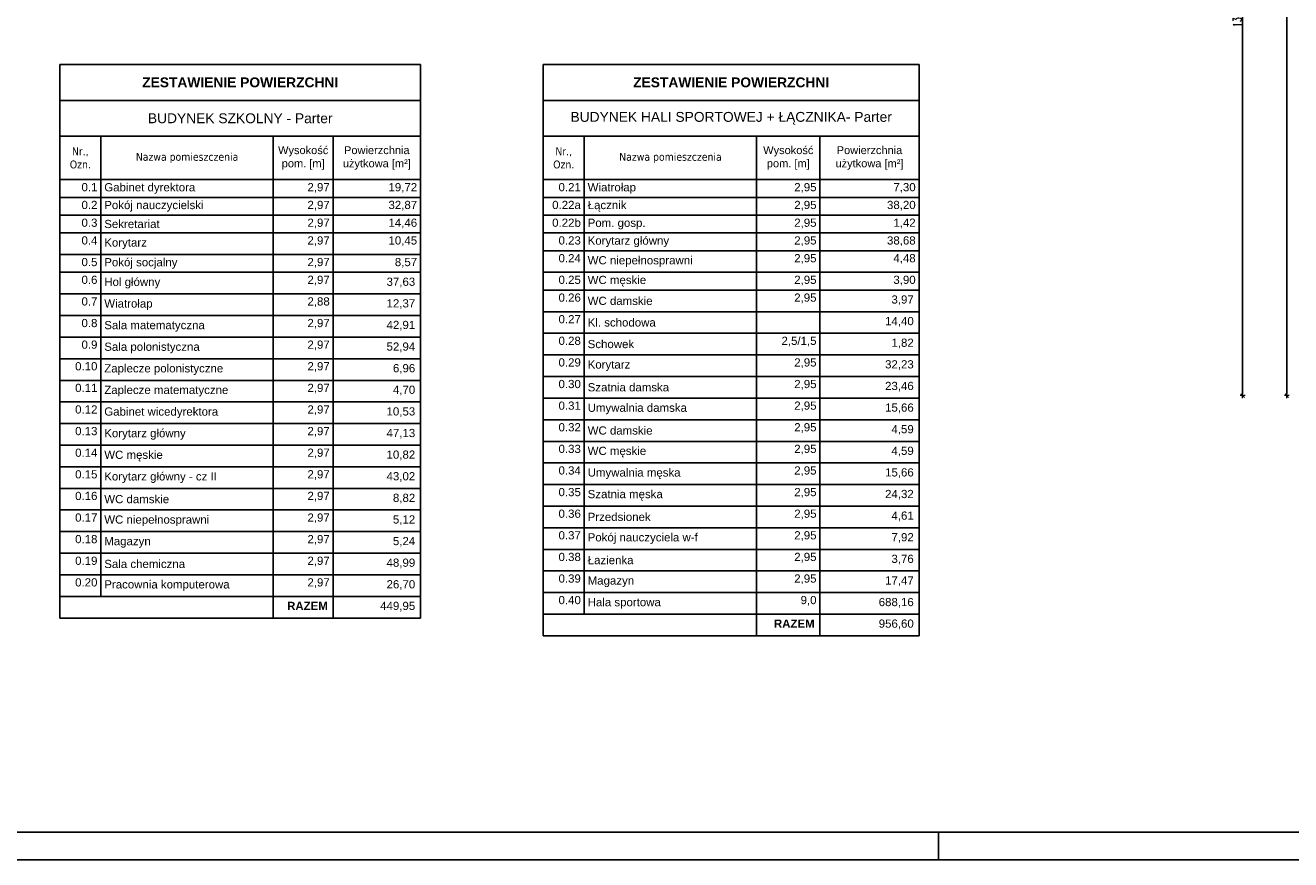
# Model space of a CAD drawing. Header units: millimetres. Extents: x 64838 to 107664, y -36848 to 0.
# Tile 58 of 109: x 80127 to 82434, y -32831 to -31310. Entities that reach past the tile are written whole.
import ezdxf

# ---------------------------------------------------------------- set-up
doc = ezdxf.new("R2010")
doc.units = ezdxf.units.MM
doc.layers.get('Defpoints').update_dxf_attribs({"color": 30})
doc.layers.add('e-cad_opisy', color=7, linetype='Continuous')
doc.layers.add('J wymiary', color=1, linetype='Continuous', lineweight=9)
doc.layers.add('OPIS', color=7, linetype='Continuous', lineweight=5)
doc.styles.add('ADESK2', font='simplex', dxfattribs={"width": 0.7})
doc.styles.add('ARIAL', font='arial.ttf')
doc.styles.get("Standard").update_dxf_attribs({"font": 'arial.ttf'})
doc.dimstyles.new('1-100', dxfattribs={"dimscale": 1.5, "dimtxt": 10, "dimasz": 2, "dimexe": 1, "dimexo": 1, "dimgap": 1.5, "dimtad": 1, "dimdec": 0, "dimrnd": 0.5, "dimdsep": 46, "dimtxsty": 'ADESK2', "dimblk": 'wymiar', "dimcen": -1, "dimdle": 5, "dimse1": 1, "dimse2": 1, "dimclrd": 256, "dimclre": 256, "dimclrt": 256, "dimadec": 0, "dimazin": 0, "dimtfac": 1, "dimtdec": 0, "dimtix": 1, "dimtmove": 0, "dimatfit": 3, "dimfxl": 20, "dimfxlon": 1, "dimtolj": 1, "dimtzin": 0, "dimarcsym": 0})

# ---------------------------------------------------------------- blocks, each defined once
blk = doc.blocks.new('A1_poziom')
at = {"ltscale": 0.8}
blk.add_line((661, 0), (661, 5), dxfattribs=at)
for points in [[(0, 0), (0, 297), (25, 297), (25, 594), (841, 594), (841, 0)], [(30, 5), (836, 5), (836, 589), (30, 589)]]:
    blk.add_lwpolyline(points, close=True)
blk = doc.blocks.new('*T953')
at = {"layer": 'OPIS', "color": 0, "lineweight": -2}
for p, q in [((0, 0), (658, 0)), ((0, 0), (0, -1009.2)), ((658, 0), (658, -1009.2)), ((0, -65.5), (658, -65.5)), ((0, -130.9), (658, -130.9)), ((74.9, -130.9), (74.9, -969.8)), ((389.3, -130.9), (389.3, -1009.2)), ((498.5, -130.9), (498.5, -1009.2)), ((0, -209.9), (658, -209.9)), ((0, -242.3), (658, -242.3)), ((0, -274.7), (658, -274.7)), ((0, -307.1), (658, -307.1)), ((0, -346.5), (658, -346.5)), ((0, -378.9), (658, -378.9)), ((0, -418.3), (658, -418.3)), ((0, -457.7), (658, -457.7)), ((0, -497.1), (658, -497.1)), ((0, -536.5), (658, -536.5)), ((0, -575.9), (658, -575.9)), ((0, -615.3), (658, -615.3)), ((0, -654.7), (658, -654.7)), ((0, -694.1), (658, -694.1)), ((0, -733.5), (658, -733.5)), ((0, -772.8), (658, -772.8)), ((0, -812.2), (658, -812.2)), ((0, -851.6), (658, -851.6)), ((0, -891), (658, -891)), ((0, -930.4), (658, -930.4)), ((0, -969.8), (658, -969.8)), ((0, -1009.2), (658, -1009.2))]:
    blk.add_line(p, q, dxfattribs=at)
at = {"layer": 'OPIS', "color": 0, "attachment_point": 5, "style": 'ARIAL'}
for s, insert, char_height, width in [('\\fArial|b1|i0|c238|p34;ZESTAWIENIE POWIERZCHNI ', (329, -32.7), 18, 645.519), ('BUDYNEK SZKOLNY - Parter', (329, -98.2), 18, 645.519), ('\\fTahoma|b0|i0|c0|p34;Nr.\\fTahoma|b0|i0|c238|p34;, Ozn.', (37.4, -170.4), 14.4, 62.395), ('\\fTahoma|b0|i0|c238|p34;Nazwa pomieszczenia', (232.1, -170.4), 14.4, 302.037)]:
    blk.add_mtext(s, dxfattribs=dict(at, insert=insert, char_height=char_height, width=width))
at = {"layer": 'OPIS', "color": 0}
for s, insert, char_height, width, attachment_point in [('Wysokość pom. [m]', (443.9, -170.4), 14.4, 96.687, 5), ('Powierzchnia u{\\fArial|b0|i0|c0|p34;\\C256;ż}ytkowa [m²]', (578.2, -170.4), 14.4, 147.029, 5), ('\\A1;0.1', (68.6, -216.2), 14.95, 62.395, 3), ('Gabinet dyrektora', (81.1, -226.1), 14.948, 302.037, 4), ('2,97', (492.3, -216.2), 14.95, 96.687, 3), ('19,72', (651.7, -216.2), 14.95, 147.029, 3), ('\\A1;0.2', (68.6, -248.6), 14.95, 62.395, 3), ('Pokój nauczycielski', (81.1, -258.5), 14.948, 302.037, 4), ('2,97', (492.3, -248.6), 14.95, 96.687, 3), ('32,87', (651.7, -248.6), 14.95, 147.029, 3), ('\\A1;0.3', (68.6, -281), 14.95, 62.395, 3), ('Sekretariat', (81.1, -290.9), 14.948, 302.037, 4), ('2,97', (492.3, -281), 14.95, 96.687, 3), ('14,46', (651.7, -281), 14.95, 147.029, 3), ('0.4', (68.6, -313.3), 14.95, 62.395, 3), ('Korytarz', (81.1, -326.8), 14.95, 302.037, 4), ('2,97', (492.3, -313.3), 14.95, 96.687, 3), ('10,45', (651.7, -313.3), 14.95, 147.029, 3), ('0.5', (68.6, -352.7), 14.95, 62.395, 3), ('Pokój socjalny', (81.1, -362.7), 14.948, 302.037, 4), ('2,97', (492.3, -352.7), 14.95, 96.687, 3), ('8,57', (651.7, -352.7), 14.95, 147.029, 3), ('0.6', (68.6, -385.1), 14.95, 62.395, 3), ('Hol główny', (81.1, -398.6), 14.95, 302.037, 4), ('2,97', (492.3, -385.1), 14.95, 96.687, 3), ('37,63', (648.2, -388.6), 14.95, 140.022, 3), ('0.7', (68.6, -424.5), 14.95, 62.395, 3), ('Wiatrołap', (81.1, -438), 14.95, 302.037, 4), ('2,88', (492.3, -424.5), 14.95, 96.687, 3), ('12,37', (648.2, -428), 14.95, 140.022, 3), ('0.8', (68.6, -463.9), 14.95, 62.395, 3), ('Sala matematyczna', (81.1, -477.4), 14.948, 302.037, 4), ('2,97', (492.3, -463.9), 14.95, 96.687, 3), ('42,91', (648.2, -467.4), 14.95, 140.022, 3), ('0.9', (68.6, -503.3), 14.95, 62.395, 3), ('Sala polonistyczna', (81.1, -516.8), 14.948, 302.037, 4), ('2,97', (492.3, -503.3), 14.95, 96.687, 3), ('52,94', (648.2, -506.8), 14.95, 140.022, 3), ('0.10', (68.6, -542.7), 14.95, 62.395, 3), ('Zaplecze polonistyczne', (81.1, -556.2), 14.948, 302.037, 4), ('2,97', (492.3, -542.7), 14.95, 96.687, 3), ('6,96', (648.2, -546.2), 14.95, 140.022, 3), ('0.11', (68.6, -582.1), 14.95, 62.395, 3), ('Zaplecze matematyczne', (81.1, -595.6), 14.948, 302.037, 4), ('2,97', (492.3, -582.1), 14.95, 96.687, 3), ('4,70', (648.2, -585.6), 14.95, 140.022, 3), ('0.12', (68.6, -621.5), 14.95, 62.395, 3), ('2,97', (492.3, -621.5), 14.95, 96.687, 3), ('Gabinet wicedyrektora', (81.1, -635), 14.948, 302.037, 4), ('10,53', (648.2, -625), 14.95, 140.022, 3), ('0.13', (68.6, -660.9), 14.95, 62.395, 3), ('Korytarz główny', (81.1, -674.4), 14.948, 302.037, 4), ('2,97', (492.3, -660.9), 14.95, 96.687, 3), ('47,13', (648.2, -664.4), 14.95, 140.022, 3), ('0.14', (68.6, -700.3), 14.95, 62.395, 3), ('WC męskie', (81.1, -713.8), 14.95, 302.037, 4), ('2,97', (492.3, -700.3), 14.95, 96.687, 3), ('10,82', (648.2, -703.8), 14.95, 140.022, 3), ('0.15', (68.6, -739.7), 14.95, 62.395, 3), ('Korytarz główny - cz II', (81.1, -753.2), 14.948, 302.037, 4), ('2,97', (492.3, -739.7), 14.95, 96.687, 3), ('43,02', (648.2, -743.2), 14.95, 140.022, 3), ('0.16', (68.6, -779.1), 14.95, 62.395, 3), ('WC damskie', (81.1, -792.5), 14.95, 302.037, 4), ('2,97', (492.3, -779.1), 14.95, 96.687, 3), ('8,82', (648.2, -782.6), 14.95, 140.022, 3), ('0.17', (68.6, -818.5), 14.95, 62.395, 3), ('WC niepełnosprawni', (81.1, -831.9), 14.948, 302.037, 4), ('2,97', (492.3, -818.5), 14.95, 96.687, 3), ('5,12', (648.2, -822), 14.95, 140.022, 3), ('0.18', (68.6, -857.9), 14.95, 62.395, 3), ('Magazyn', (81.1, -871.3), 14.95, 302.037, 4), ('2,97', (492.3, -857.9), 14.95, 96.687, 3), ('5,24', (648.2, -861.4), 14.95, 140.022, 3), ('0.19', (68.6, -897.3), 14.95, 62.395, 3), ('Sala chemiczna', (81.1, -910.7), 14.948, 302.037, 4), ('2,97', (492.3, -897.3), 14.95, 96.687, 3), ('48,99', (648.2, -900.8), 14.95, 140.022, 3), ('0.20', (68.6, -936.7), 14.95, 62.395, 3), ('Pracownia komputerowa', (81.1, -950.1), 14.948, 302.037, 4), ('2,97', (492.3, -936.7), 14.95, 96.687, 3), ('26,70', (648.2, -940.2), 14.95, 140.022, 3), ('\\fArial|b1|i0|c238|p34;RAZEM', (488.8, -979.6), 14.948, 89.679, 3), ('449,95', (648.2, -979.6), 14.95, 140.022, 3)]:
    blk.add_mtext(s, dxfattribs=dict(at, insert=insert, char_height=char_height, width=width, attachment_point=attachment_point))
blk = doc.blocks.new('*T990')
at = {"layer": 'OPIS', "color": 0, "lineweight": -2}
for p, q in [((0, 0), (685.5, 0)), ((0, 0), (0, -1041.6)), ((685.5, 0), (685.5, -1041.6)), ((0, -65.5), (685.5, -65.5)), ((0, -130.9), (685.5, -130.9)), ((74.9, -130.9), (74.9, -1002.2)), ((389.3, -130.9), (389.3, -1041.6)), ((504.7, -130.9), (504.7, -1041.6)), ((0, -209.9), (685.5, -209.9)), ((0, -242.3), (685.5, -242.3)), ((0, -274.7), (685.5, -274.7)), ((0, -307.1), (685.5, -307.1)), ((0, -339.5), (685.5, -339.5)), ((0, -378.9), (685.5, -378.9)), ((0, -411.3), (685.5, -411.3)), ((0, -450.7), (685.5, -450.7)), ((0, -490.1), (685.5, -490.1)), ((0, -529.5), (685.5, -529.5)), ((0, -568.9), (685.5, -568.9)), ((0, -608.3), (685.5, -608.3)), ((0, -647.7), (685.5, -647.7)), ((0, -687.1), (685.5, -687.1)), ((0, -726.4), (685.5, -726.4)), ((0, -765.8), (685.5, -765.8)), ((0, -805.2), (685.5, -805.2)), ((0, -844.6), (685.5, -844.6)), ((0, -884), (685.5, -884)), ((0, -923.4), (685.5, -923.4)), ((0, -962.8), (685.5, -962.8)), ((0, -1002.2), (685.5, -1002.2)), ((0, -1041.6), (685.5, -1041.6))]:
    blk.add_line(p, q, dxfattribs=at)
at = {"layer": 'OPIS', "color": 0, "attachment_point": 5, "style": 'ARIAL'}
for s, insert, char_height, width in [('\\fArial|b1|i0|c238|p34;ZESTAWIENIE POWIERZCHNI ', (342.8, -32.7), 18, 673.09), ('BUDYNEK HALI SPORTOWEJ + ŁĄCZNIKA- Parter', (342.8, -98.2), 18, 673.09), ('\\fTahoma|b0|i0|c0|p34;Nr.\\fTahoma|b0|i0|c238|p34;, Ozn.', (37.4, -170.4), 14.4, 62.395), ('\\fTahoma|b0|i0|c238|p34;Nazwa pomieszczenia', (232.1, -170.4), 14.4, 302.037)]:
    blk.add_mtext(s, dxfattribs=dict(at, insert=insert, char_height=char_height, width=width))
at = {"layer": 'OPIS', "color": 0}
for s, insert, char_height, width, attachment_point in [('Wysokość pom. [m]', (447, -170.4), 14.4, 102.915, 5), ('Powierzchnia u{\\fArial|b0|i0|c0|p34;\\C256;ż}ytkowa [m²]', (595.1, -170.4), 14.4, 168.372, 5), ('\\A1;0.21', (68.6, -216.2), 14.95, 62.395, 3), ('Wiatrołap', (81.1, -226.1), 14.95, 302.037, 4), ('2,95', (498.5, -216.2), 14.95, 102.915, 3), ('7,30', (679.3, -216.2), 14.95, 168.372, 3), ('\\A1;0.22a', (68.6, -248.6), 14.95, 62.395, 3), ('Łącznik', (81.1, -258.5), 14.95, 302.037, 4), ('2,95', (498.5, -248.6), 14.95, 102.915, 3), ('38,20', (679.3, -248.6), 14.95, 168.372, 3), ('\\A1;0.22b', (68.6, -281), 14.95, 62.395, 3), ('Pom. gosp.', (81.1, -290.9), 14.95, 302.037, 4), ('2,95', (498.5, -281), 14.95, 102.915, 3), ('1,42', (679.3, -281), 14.95, 168.372, 3), ('\\A1;0.23', (68.6, -313.3), 14.95, 62.395, 3), ('Korytarz główny', (81.1, -323.3), 14.948, 302.037, 4), ('2,95', (498.5, -313.3), 14.95, 102.915, 3), ('38,68', (679.3, -313.3), 14.95, 168.372, 3), ('0.24', (68.6, -345.7), 14.95, 62.395, 3), ('2,95', (498.5, -345.7), 14.95, 102.915, 3), ('4,48', (679.3, -345.7), 14.95, 168.372, 3), ('{\\fArial|b0|i0|c0|p34;WC niepełnosprawni}', (81.1, -359.2), 14.948, 302.037, 4), ('0.25', (68.6, -385.1), 14.95, 62.395, 3), ('WC męskie', (81.1, -395.1), 14.95, 302.037, 4), ('2,95', (498.5, -385.1), 14.95, 102.915, 3), ('3,90', (679.3, -385.1), 14.95, 168.372, 3), ('0.26', (68.6, -417.5), 14.95, 62.395, 3), ('WC damskie', (81.1, -431), 14.95, 302.037, 4), ('2,95', (498.5, -417.5), 14.95, 102.915, 3), ('3,97', (675.8, -421), 14.95, 161.365, 3), ('0.27', (68.6, -456.9), 14.95, 62.395, 3), ('Kl. schodowa', (81.1, -470.4), 14.948, 302.037, 4), ('14,40', (675.8, -460.4), 14.95, 161.365, 3), ('0.28', (68.6, -496.3), 14.95, 62.395, 3), ('Schowek', (81.1, -509.8), 14.95, 302.037, 4), ('2,5/1,5', (498.5, -496.3), 14.95, 102.915, 3), ('1,82', (675.8, -499.8), 14.95, 161.365, 3), ('0.29', (68.6, -535.7), 14.95, 62.395, 3), ('Korytarz', (81.1, -549.2), 14.95, 302.037, 4), ('2,95', (498.5, -535.7), 14.95, 102.915, 3), ('32,23', (675.8, -539.2), 14.95, 161.365, 3), ('0.30', (68.6, -575.1), 14.95, 62.395, 3), ('2,95', (498.5, -575.1), 14.95, 102.915, 3), ('Szatnia damska', (81.1, -588.6), 14.948, 302.037, 4), ('23,46', (675.8, -578.6), 14.95, 161.365, 3), ('0.31', (68.6, -614.5), 14.95, 62.395, 3), ('Umywalnia damska', (81.1, -628), 14.948, 302.037, 4), ('2,95', (498.5, -614.5), 14.95, 102.915, 3), ('15,66', (675.8, -618), 14.95, 161.365, 3), ('0.32', (68.6, -653.9), 14.95, 62.395, 3), ('WC damskie', (81.1, -667.4), 14.95, 302.037, 4), ('2,95', (498.5, -653.9), 14.95, 102.915, 3), ('4,59', (675.8, -657.4), 14.95, 161.365, 3), ('0.33', (68.6, -693.3), 14.95, 62.395, 3), ('WC męskie', (81.1, -706.7), 14.95, 302.037, 4), ('2,95', (498.5, -693.3), 14.95, 102.915, 3), ('4,59', (675.8, -696.8), 14.95, 161.365, 3), ('0.34', (68.6, -732.7), 14.95, 62.395, 3), ('Umywalnia męska', (81.1, -746.1), 14.948, 302.037, 4), ('2,95', (498.5, -732.7), 14.95, 102.915, 3), ('15,66', (675.8, -736.2), 14.95, 161.365, 3), ('0.35', (68.6, -772.1), 14.95, 62.395, 3), ('Szatnia męska', (81.1, -785.5), 14.948, 302.037, 4), ('2,95', (498.5, -772.1), 14.95, 102.915, 3), ('24,32', (675.8, -775.6), 14.95, 161.365, 3), ('0.36', (68.6, -811.5), 14.95, 62.395, 3), ('Przedsionek', (81.1, -824.9), 14.948, 302.037, 4), ('2,95', (498.5, -811.5), 14.95, 102.915, 3), ('4,61', (675.8, -815), 14.95, 161.365, 3), ('0.37', (68.6, -850.9), 14.95, 62.395, 3), ('Pokój nauczyciela w-f', (81.1, -864.3), 14.948, 302.037, 4), ('2,95', (498.5, -850.9), 14.95, 102.915, 3), ('7,92', (675.8, -854.4), 14.95, 161.365, 3), ('0.38', (68.6, -890.3), 14.95, 62.395, 3), ('Łazienka', (81.1, -903.7), 14.95, 302.037, 4), ('2,95', (498.5, -890.3), 14.95, 102.915, 3), ('3,76', (675.8, -893.8), 14.95, 161.365, 3), ('0.39', (68.6, -929.7), 14.95, 62.395, 3), ('Magazyn', (81.1, -943.1), 14.95, 302.037, 4), ('2,95', (498.5, -929.7), 14.95, 102.915, 3), ('17,47', (675.8, -933.2), 14.95, 161.365, 3), ('0.40', (68.6, -969), 14.95, 62.395, 3), ('9,0', (498.5, -969), 14.95, 102.915, 3), ('Hala sportowa', (81.1, -982.5), 14.948, 302.037, 4), ('688,16', (675.8, -972.6), 14.95, 161.365, 3), ('\\fArial|b1|i0|c238|p34;RAZEM', (495, -1011.9), 14.948, 95.908, 3), ('956,60', (675.8, -1011.9), 14.95, 161.365, 3)]:
    blk.add_mtext(s, dxfattribs=dict(at, insert=insert, char_height=char_height, width=width, attachment_point=attachment_point))
blk = doc.blocks.new('wymiar')
for p, q in [((1.5, 0), (-1.5, 0)), ((1.06, 1.06), (-1.06, -1.06)), ((0, 1.5), (0, -1.5))]:
    blk.add_line(p, q)
blk = doc.blocks.new('*D1138')
at = {"layer": 'Defpoints', "color": 0, "ltscale": 4}
for p in [(82232.1, -30504.5), (78152.1, -31985), (82427.4, -31985)]:
    blk.add_point(p, dxfattribs=at)
at = {"layer": 'J wymiary', "lineweight": -2}
blk.add_line((82427.4, -30507.5), (82427.4, -31982), dxfattribs=at)
at = {"layer": 'J wymiary', "lineweight": -2, "ltscale": 4, "xscale": 3, "yscale": 3, "zscale": 3}
for p, rotation in [((82427.4, -30504.5), 90), ((82427.4, -31985), 270)]:
    blk.add_blockref('wymiar', p, dxfattribs=dict(at, rotation=rotation))
at = {"layer": 'J wymiary', "ltscale": 4, "insert": (82417.6, -31244.7), "char_height": 15, "attachment_point": 5, "rotation": 90, "style": 'ADESK2'}
blk.add_mtext('\\A1;1481', dxfattribs=at)
blk = doc.blocks.new('*D1139')
at = {"layer": 'Defpoints', "color": 0, "ltscale": 4}
for p in [(79434.7, -30605), (78152.1, -31985), (82346.7, -31985)]:
    blk.add_point(p, dxfattribs=at)
at = {"layer": 'J wymiary', "lineweight": -2}
blk.add_line((82346.7, -30608), (82346.7, -31982), dxfattribs=at)
at = {"layer": 'J wymiary', "lineweight": -2, "ltscale": 4, "xscale": 3, "yscale": 3, "zscale": 3}
for p, rotation in [((82346.7, -30605), 90), ((82346.7, -31985), 270)]:
    blk.add_blockref('wymiar', p, dxfattribs=dict(at, rotation=rotation))
at = {"layer": 'J wymiary', "ltscale": 4, "insert": (82336.9, -31295), "char_height": 15, "attachment_point": 5, "rotation": 90, "style": 'ADESK2'}
blk.add_mtext('\\A1;1380', dxfattribs=at)
blk = doc.blocks.new('*D1140')
at = {"layer": 'Defpoints', "color": 0, "ltscale": 4}
for p in [(80950.4, -27798.5), (78152.1, -31985), (82531.5, -31985)]:
    blk.add_point(p, dxfattribs=at)
at = {"layer": 'J wymiary', "lineweight": -2}
blk.add_line((82531.5, -27801.5), (82531.5, -31982), dxfattribs=at)
at = {"layer": 'J wymiary', "lineweight": -2, "ltscale": 4, "xscale": 3, "yscale": 3, "zscale": 3}
for p, rotation in [((82531.5, -27798.5), 90), ((82531.5, -31985), 270)]:
    blk.add_blockref('wymiar', p, dxfattribs=dict(at, rotation=rotation))
at = {"layer": 'J wymiary', "ltscale": 4, "insert": (82521.8, -29891.7), "char_height": 15, "attachment_point": 5, "rotation": 90, "style": 'ADESK2'}
blk.add_mtext('\\A1;4187', dxfattribs=at)

msp = doc.modelspace()

# ---------------------------------------------------------------- block references
for name, p in [('*T953', (80189.44, -31381.23)), ('*T990', (81071.1, -31381.23))]:
    msp.add_blockref(name, p)
at = {"layer": 'e-cad_opisy', "ltscale": 4, "xscale": 10, "yscale": 10, "zscale": 10}
msp.add_blockref('A1_poziom', (75182.18, -32831.02), dxfattribs=at)

# ---------------------------------------------------------------- dimensions: what is measured, and where the dimension line sits
at = {"layer": 'J wymiary'}
for base, p1, p2, picture, middle in [((82531.53880552, -31984.97890319), (80950.4472411, -27798.47890319), (78152.12498107, -31984.97890319), '*D1140', (82521.78880552, -29891.72890319)), ((82427.37420067, -31984.97890319), (82232.12498107, -30504.47890319), (78152.12498107, -31984.97890319), '*D1138', (82417.62420067, -31244.72890319)), ((82346.65, -31984.98), (79434.74, -30604.98), (78152.12, -31984.98), '*D1139', (82336.9, -31294.98))]:
    dim = msp.add_linear_dim(base=base, p1=p1, p2=p2, angle=90, dimstyle='1-100', override={"dimblk": 'wymiar'}, dxfattribs=at)
    dim.commit()
    dim.dimension.update_dxf_attribs({"geometry": picture, "text_midpoint": middle})

doc.saveas('drawing.dxf')
